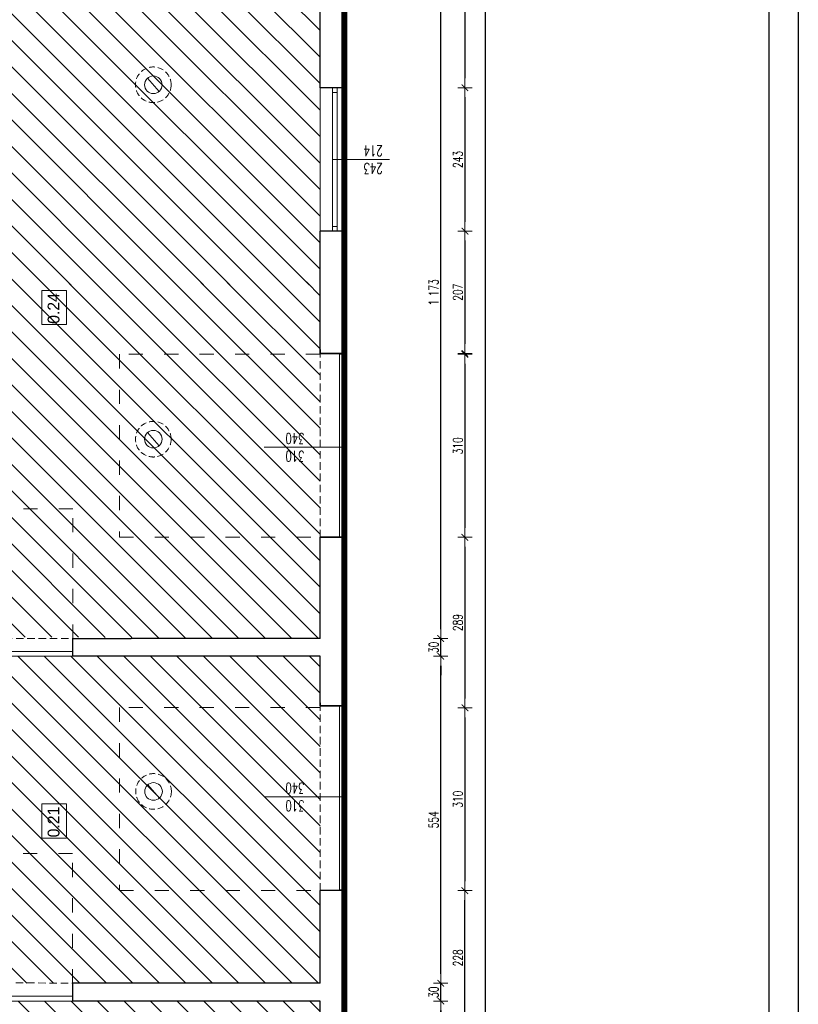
# Model space of a CAD drawing. Header units: millimetres. Extents: x -2948 to 78628, y 64669 to 215420.
# Tile 214 of 256: x 56146 to 57464, y 144101 to 145769. Entities that reach past the tile are written whole.
import ezdxf

# ---------------------------------------------------------------- set-up
doc = ezdxf.new("R2010")
doc.units = ezdxf.units.MM
for name, pattern in [('ACAD_ISO03W100', [30, 12, -18]), ('B0301', [25, 12.5, -6.25, 0, -6.25]), ('DASHED2', [0.375, 0.25, -0.125]), ('HIDDEN', [9.525, 6.35, -3.175])]:
    doc.linetypes.add(name, pattern=pattern)
for name, color, linetype, lineweight in [('-stolarka', 103, 'Continuous', 13), ('1_OPIS_OKNA', 60, 'Continuous', 13), ('kominy', 7, 'Continuous', 9), ('NOWE SCIANY', 3, 'Continuous', 13), ('NOWE WYBURZENIA', 1, 'Continuous', 20), ('OPIS', 2, 'Continuous', 13), ('pomiwszczenia', 95, 'Continuous', 20), ('POMOC', 1, 'Continuous', 13), ('SCIANY', 7, 'Continuous', 30), ('stolarka opis', 60, 'Continuous', 13), ('WYMIAR', 5, 'Continuous', 13), ('ŚCIANY', 7, 'Continuous', 30)]:
    doc.layers.add(name, color=color, linetype=linetype, lineweight=lineweight)
for name, color, linetype in [('_POMOCNICZE', 252, 'Continuous'), ('C--L99b', 1, 'Continuous'), ('FORMATKA', 7, 'Continuous')]:
    doc.layers.add(name, color=color, linetype=linetype)
doc.styles.add('style2', font='romans.shx', dxfattribs={"width": 0.7})
doc.dimstyles.new('100', dxfattribs={"dimscale": 80, "dimtxt": 0.2, "dimasz": 0.2, "dimexe": 1.25, "dimexo": 0.625, "dimgap": 0.05, "dimtad": 1, "dimdec": 0, "dimdsep": 46, "dimlunit": 6, "dimtxsty": 'style2', "dimblk1": 'TICK', "dimblk2": 'TICK', "dimsah": 1, "dimcen": 0.2, "dimse1": 1, "dimse2": 1, "dimclrd": 256, "dimclrt": 2, "dimadec": 0, "dimazin": 0, "dimtfac": 1, "dimtdec": 0, "dimtix": 1, "dimtmove": 1, "dimatfit": 0, "dimldrblk": 'DOTSMALL', "dimfxl": 1, "dimtolj": 1, "dimtzin": 0, "dimarcsym": 0})
pattern_1 = [(135, (659746.15, 586523.536), (-22.4506403, -22.4506403), [])]

# ---------------------------------------------------------------- blocks, each defined once
blk = doc.blocks.new('TICK')
at = {"color": 5}
for p, q in [((-1, 0), (1, 0)), ((0, -0.75), (0, 0.75))]:
    blk.add_line(p, q, dxfattribs=at)
at = {"const_width": 0.1}
blk.add_lwpolyline([(-0.35, -0.35), (0.35, 0.35)], dxfattribs=at)
blk = doc.blocks.new('*D1634')
at = {"layer": 'Defpoints', "color": 0, "ltscale": 2, "transparency": 16777216}
for p in [(56727.6, 145989.7), (56727.6, 145653.7), (56899.5, 145653.7)]:
    blk.add_point(p, dxfattribs=at)
at = {"layer": 'WYMIAR', "lineweight": -2, "ltscale": 2, "transparency": 16777216}
blk.add_line((56899.5, 145973.7), (56899.5, 145669.7), dxfattribs=at)
at = {"layer": 'WYMIAR', "lineweight": -2, "ltscale": 2, "transparency": 16777216, "xscale": 16, "yscale": 16, "zscale": 16}
for p, rotation in [((56899.5, 145989.7), 90), ((56899.5, 145653.7), 270)]:
    blk.add_blockref('TICK', p, dxfattribs=dict(at, rotation=rotation))
at = {"layer": 'WYMIAR', "color": 2, "ltscale": 2, "transparency": 16777216, "insert": (56887.5, 145821.7), "char_height": 16, "attachment_point": 5, "rotation": 90, "style": 'style2'}
blk.add_mtext('\\A1;336', dxfattribs=at)
blk = doc.blocks.new('_DotSmall')
at = {"layer": 'OPIS', "color": 0, "const_width": 0.5}
blk.add_lwpolyline([(-0.0625, 0, 1), (0.0625, 0, 1)], format="xyb", close=True, dxfattribs=at)
blk = doc.blocks.new('*D1635')
at = {"layer": 'Defpoints', "color": 0, "ltscale": 2, "transparency": 16777216}
for p in [(56727.6, 145653.7), (56727.6, 145410.7), (56899.5, 145410.7)]:
    blk.add_point(p, dxfattribs=at)
at = {"layer": 'WYMIAR', "lineweight": -2, "ltscale": 2, "transparency": 16777216}
blk.add_line((56899.5, 145637.7), (56899.5, 145426.7), dxfattribs=at)
at = {"layer": 'WYMIAR', "lineweight": -2, "ltscale": 2, "transparency": 16777216, "xscale": 16, "yscale": 16, "zscale": 16}
for p, rotation in [((56899.5, 145653.7), 90), ((56899.5, 145410.7), 270)]:
    blk.add_blockref('TICK', p, dxfattribs=dict(at, rotation=rotation))
at = {"layer": 'WYMIAR', "color": 2, "ltscale": 2, "transparency": 16777216, "insert": (56887.5, 145532.2), "char_height": 16, "attachment_point": 5, "rotation": 90, "style": 'style2'}
blk.add_mtext('\\A1;243', dxfattribs=at)
blk = doc.blocks.new('*D1636')
at = {"layer": 'Defpoints', "color": 0, "ltscale": 2, "transparency": 16777216}
for p in [(56727.6, 145410.7), (56727.6, 145203.7), (56899.5, 145203.7)]:
    blk.add_point(p, dxfattribs=at)
at = {"layer": 'WYMIAR', "lineweight": -2, "ltscale": 2, "transparency": 16777216}
blk.add_line((56899.5, 145394.7), (56899.5, 145219.7), dxfattribs=at)
at = {"layer": 'WYMIAR', "lineweight": -2, "ltscale": 2, "transparency": 16777216, "xscale": 16, "yscale": 16, "zscale": 16}
for p, rotation in [((56899.5, 145410.7), 90), ((56899.5, 145203.7), 270)]:
    blk.add_blockref('TICK', p, dxfattribs=dict(at, rotation=rotation))
at = {"layer": 'WYMIAR', "color": 2, "ltscale": 2, "transparency": 16777216, "insert": (56887.5, 145307.2), "char_height": 16, "attachment_point": 5, "rotation": 90, "style": 'style2'}
blk.add_mtext('\\A1;207', dxfattribs=at)
blk = doc.blocks.new('*D1637')
at = {"layer": 'Defpoints', "color": 0, "ltscale": 2, "transparency": 16777216}
for p in [(56727.6, 145202.2), (56729, 144892.2), (56899.5, 144892.2)]:
    blk.add_point(p, dxfattribs=at)
at = {"layer": 'WYMIAR', "lineweight": -2, "ltscale": 2, "transparency": 16777216}
blk.add_line((56899.5, 145186.2), (56899.5, 144908.2), dxfattribs=at)
at = {"layer": 'WYMIAR', "lineweight": -2, "ltscale": 2, "transparency": 16777216, "xscale": 16, "yscale": 16, "zscale": 16}
for p, rotation in [((56899.5, 145202.2), 90), ((56899.5, 144892.2), 270)]:
    blk.add_blockref('TICK', p, dxfattribs=dict(at, rotation=rotation))
at = {"layer": 'WYMIAR', "color": 2, "ltscale": 2, "transparency": 16777216, "insert": (56887.5, 145047.2), "char_height": 16, "attachment_point": 5, "rotation": 90, "style": 'style2'}
blk.add_mtext('\\A1;310', dxfattribs=at)
blk = doc.blocks.new('*D1638')
at = {"layer": 'Defpoints', "color": 0, "ltscale": 2, "transparency": 16777216}
for p in [(56727.6, 144892.2), (56735.9, 144603.2), (56899.5, 144603.2)]:
    blk.add_point(p, dxfattribs=at)
at = {"layer": 'WYMIAR', "lineweight": -2, "ltscale": 2, "transparency": 16777216}
blk.add_line((56899.5, 144876.2), (56899.5, 144619.2), dxfattribs=at)
at = {"layer": 'WYMIAR', "lineweight": -2, "ltscale": 2, "transparency": 16777216, "xscale": 16, "yscale": 16, "zscale": 16}
for p, rotation in [((56899.5, 144892.2), 90), ((56899.5, 144603.2), 270)]:
    blk.add_blockref('TICK', p, dxfattribs=dict(at, rotation=rotation))
at = {"layer": 'WYMIAR', "color": 2, "ltscale": 2, "transparency": 16777216, "insert": (56887.5, 144747.7), "char_height": 16, "attachment_point": 5, "rotation": 90, "style": 'style2'}
blk.add_mtext('\\A1;289', dxfattribs=at)
blk = doc.blocks.new('*D1639')
at = {"layer": 'Defpoints', "color": 0, "ltscale": 2, "transparency": 16777216}
for p in [(56735.9, 144603.2), (56735.9, 144293.7), (56899.5, 144293.7)]:
    blk.add_point(p, dxfattribs=at)
at = {"layer": 'WYMIAR', "lineweight": -2, "ltscale": 2, "transparency": 16777216}
blk.add_line((56899.5, 144587.2), (56899.5, 144309.7), dxfattribs=at)
at = {"layer": 'WYMIAR', "lineweight": -2, "ltscale": 2, "transparency": 16777216, "xscale": 16, "yscale": 16, "zscale": 16}
for p, rotation in [((56899.5, 144603.2), 90), ((56899.5, 144293.7), 270)]:
    blk.add_blockref('TICK', p, dxfattribs=dict(at, rotation=rotation))
at = {"layer": 'WYMIAR', "color": 2, "ltscale": 2, "transparency": 16777216, "insert": (56887.5, 144448.5), "char_height": 16, "attachment_point": 5, "rotation": 90, "style": 'style2'}
blk.add_mtext('\\A1;310', dxfattribs=at)
blk = doc.blocks.new('*D1627')
at = {"layer": 'Defpoints', "color": 0, "ltscale": 2, "transparency": 16777216}
for p in [(56735.9, 144293.7), (56899.5, 144293.7), (56735.9, 144066.2)]:
    blk.add_point(p, dxfattribs=at)
at = {"layer": 'WYMIAR', "lineweight": -2, "ltscale": 2, "transparency": 16777216}
blk.add_line((56899.5, 144082.2), (56899.5, 144277.7), dxfattribs=at)
at = {"layer": 'WYMIAR', "lineweight": -2, "ltscale": 2, "transparency": 16777216, "xscale": 16, "yscale": 16, "zscale": 16}
for p, rotation in [((56899.5, 144293.7), 90), ((56899.5, 144066.2), 270)]:
    blk.add_blockref('TICK', p, dxfattribs=dict(at, rotation=rotation))
at = {"layer": 'WYMIAR', "color": 2, "ltscale": 2, "transparency": 16777216, "insert": (56887.5, 144179.9), "char_height": 16, "attachment_point": 5, "rotation": 90, "style": 'style2'}
blk.add_mtext('\\A1;228', dxfattribs=at)
blk = doc.blocks.new('*D1691')
at = {"layer": 'Defpoints', "color": 0, "ltscale": 2, "transparency": 16777216}
for p in [(56722, 147141.7), (56722, 137474.7), (56933.5, 137474.7)]:
    blk.add_point(p, dxfattribs=at)
at = {"layer": 'WYMIAR', "lineweight": -2, "ltscale": 2, "transparency": 16777216}
blk.add_line((56933.5, 147125.7), (56933.5, 137490.7), dxfattribs=at)
at = {"layer": 'WYMIAR', "lineweight": -2, "ltscale": 2, "transparency": 16777216, "xscale": 16, "yscale": 16, "zscale": 16}
for p, rotation in [((56933.5, 147141.7), 90), ((56933.5, 137474.7), 270)]:
    blk.add_blockref('TICK', p, dxfattribs=dict(at, rotation=rotation))
at = {"layer": 'WYMIAR', "color": 2, "ltscale": 2, "transparency": 16777216, "insert": (56921.5, 142308.2), "char_height": 16, "attachment_point": 5, "rotation": 90, "style": 'style2'}
blk.add_mtext('\\A1;9\xa0667', dxfattribs=at)
blk = doc.blocks.new('*D1759')
at = {"layer": 'Defpoints', "color": 0, "ltscale": 2, "transparency": 16777216}
for p in [(56654.3, 144106.7), (56858.5, 144106.7), (56654.3, 142938.7)]:
    blk.add_point(p, dxfattribs=at)
at = {"layer": 'WYMIAR', "lineweight": -2, "ltscale": 2, "transparency": 16777216}
blk.add_line((56858.5, 142954.7), (56858.5, 144090.7), dxfattribs=at)
at = {"layer": 'WYMIAR', "lineweight": -2, "ltscale": 2, "transparency": 16777216, "xscale": 16, "yscale": 16, "zscale": 16}
for p, rotation in [((56858.5, 144106.7), 90), ((56858.5, 142938.7), 270)]:
    blk.add_blockref('TICK', p, dxfattribs=dict(at, rotation=rotation))
at = {"layer": 'WYMIAR', "color": 2, "ltscale": 2, "transparency": 16777216, "insert": (56846.5, 143522.7), "char_height": 16, "attachment_point": 5, "rotation": 90, "style": 'style2'}
blk.add_mtext('\\A1;1\xa0168', dxfattribs=at)
blk = doc.blocks.new('*D1760')
at = {"layer": 'Defpoints', "color": 0, "ltscale": 2, "transparency": 16777216}
for p in [(56654.3, 144136.7), (56858.5, 144136.7), (56654.3, 144106.7)]:
    blk.add_point(p, dxfattribs=at)
at = {"layer": 'WYMIAR', "lineweight": -2, "ltscale": 2, "transparency": 16777216}
for p, q in [((56858.5, 144152.7), (56858.5, 144168.7)), ((56858.5, 144106.7), (56858.5, 144136.7)), ((56858.5, 144090.7), (56858.5, 144074.7))]:
    blk.add_line(p, q, dxfattribs=at)
at = {"layer": 'WYMIAR', "lineweight": -2, "ltscale": 2, "transparency": 16777216, "xscale": 16, "yscale": 16, "zscale": 16}
for p, rotation in [((56858.5, 144136.7), 270), ((56858.5, 144106.7), 90)]:
    blk.add_blockref('TICK', p, dxfattribs=dict(at, rotation=rotation))
at = {"layer": 'WYMIAR', "color": 2, "ltscale": 2, "transparency": 16777216, "insert": (56846.5, 144121.7), "char_height": 16, "attachment_point": 5, "rotation": 90, "style": 'style2'}
blk.add_mtext('\\A1;30', dxfattribs=at)
blk = doc.blocks.new('*D1761')
at = {"layer": 'Defpoints', "color": 0, "ltscale": 2, "transparency": 16777216}
for p in [(56654.3, 144690.7), (56858.5, 144690.7), (56654.3, 144136.7)]:
    blk.add_point(p, dxfattribs=at)
at = {"layer": 'WYMIAR', "lineweight": -2, "ltscale": 2, "transparency": 16777216}
blk.add_line((56858.5, 144152.7), (56858.5, 144674.7), dxfattribs=at)
at = {"layer": 'WYMIAR', "lineweight": -2, "ltscale": 2, "transparency": 16777216, "xscale": 16, "yscale": 16, "zscale": 16}
for p, rotation in [((56858.5, 144690.7), 90), ((56858.5, 144136.7), 270)]:
    blk.add_blockref('TICK', p, dxfattribs=dict(at, rotation=rotation))
at = {"layer": 'WYMIAR', "color": 2, "ltscale": 2, "transparency": 16777216, "insert": (56846.5, 144413.7), "char_height": 16, "attachment_point": 5, "rotation": 90, "style": 'style2'}
blk.add_mtext('\\A1;554', dxfattribs=at)
blk = doc.blocks.new('*D1762')
at = {"layer": 'Defpoints', "color": 0, "ltscale": 2, "transparency": 16777216}
for p in [(56654.3, 144720.7), (56858.5, 144720.7), (56654.3, 144690.7)]:
    blk.add_point(p, dxfattribs=at)
at = {"layer": 'WYMIAR', "lineweight": -2, "ltscale": 2, "transparency": 16777216}
for p, q in [((56858.5, 144736.7), (56858.5, 144752.7)), ((56858.5, 144690.7), (56858.5, 144720.7)), ((56858.5, 144674.7), (56858.5, 144658.7))]:
    blk.add_line(p, q, dxfattribs=at)
at = {"layer": 'WYMIAR', "lineweight": -2, "ltscale": 2, "transparency": 16777216, "xscale": 16, "yscale": 16, "zscale": 16}
for p, rotation in [((56858.5, 144720.7), 270), ((56858.5, 144690.7), 90)]:
    blk.add_blockref('TICK', p, dxfattribs=dict(at, rotation=rotation))
at = {"layer": 'WYMIAR', "color": 2, "ltscale": 2, "transparency": 16777216, "insert": (56846.5, 144705.7), "char_height": 16, "attachment_point": 5, "rotation": 90, "style": 'style2'}
blk.add_mtext('\\A1;30', dxfattribs=at)
blk = doc.blocks.new('*D1763')
at = {"layer": 'Defpoints', "color": 0, "ltscale": 2, "transparency": 16777216}
for p in [(56654.3, 145893.7), (56858.5, 145893.7), (56654.3, 144720.7)]:
    blk.add_point(p, dxfattribs=at)
at = {"layer": 'WYMIAR', "lineweight": -2, "ltscale": 2, "transparency": 16777216}
blk.add_line((56858.5, 144736.7), (56858.5, 145877.7), dxfattribs=at)
at = {"layer": 'WYMIAR', "lineweight": -2, "ltscale": 2, "transparency": 16777216, "xscale": 16, "yscale": 16, "zscale": 16}
for p, rotation in [((56858.5, 145893.7), 90), ((56858.5, 144720.7), 270)]:
    blk.add_blockref('TICK', p, dxfattribs=dict(at, rotation=rotation))
at = {"layer": 'WYMIAR', "color": 2, "ltscale": 2, "transparency": 16777216, "insert": (56846.5, 145307.2), "char_height": 16, "attachment_point": 5, "rotation": 90, "style": 'style2'}
blk.add_mtext('\\A1;1\xa0173', dxfattribs=at)

msp = doc.modelspace()

# ---------------------------------------------------------------- hatches: boundary and pattern name
at = {"layer": '_POMOCNICZE', "lineweight": 13, "true_color": 0x2776bb, "extrusion": (-8.85905e-08, -2.09366e-08, 1)}
h = msp.add_hatch(dxfattribs=at)
h.set_pattern_fill('ANSI31', color=152, scale=10)
h.set_pattern_definition(pattern_1)
h.paths.add_polyline_path([(56654.3, 145893.7), (55786.3, 145893.7), (55786.3, 145318.2), (56654.3, 145320)])
h = msp.add_hatch(dxfattribs=at)
h.set_pattern_fill('ANSI31', color=152, scale=10)
h.set_pattern_definition(pattern_1)
h.paths.add_polyline_path([(56654.3, 145324.9), (55502.3, 145317.7), (55493.3, 144726.7), (56654.3, 144720.7)])
h = msp.add_hatch(dxfattribs=at)
h.set_pattern_fill('ANSI31', color=152, scale=10)
h.set_pattern_definition(pattern_1)
h.paths.add_polyline_path([(56654.3, 144690.7), (55493.4, 144691.4), (55493.3, 144136.7), (56654.3, 144136.7)])
h = msp.add_hatch(dxfattribs=at)
h.set_pattern_fill('ANSI31', color=152, scale=10)
h.set_pattern_definition(pattern_1)
h.paths.add_polyline_path([(56654.3, 144106.7), (55491.4, 144106.7), (55502.3, 143504.6), (56654.3, 143506.2)])

# ---------------------------------------------------------------- linework, layer by layer
at = {"layer": '-stolarka'}
for p, q in [((56675.3, 145653.7), (56675.3, 145410.7)), ((56683.3, 145653.7), (56683.3, 145410.7)), ((56683.3, 145645.7), (56675.3, 145645.7)), ((56683.3, 145418.7), (56675.3, 145418.7))]:
    msp.add_line(p, q, dxfattribs=at)
at = {"layer": '-stolarka', "ltscale": 2}
for points in [[(56687.3, 144892.2), (56687.3, 145202.2), (56695.3, 145202.2), (56695.3, 144892.2)], [(56687.3, 144892.2), (56687.3, 145202.2), (56695.3, 145202.2), (56695.3, 144892.2)], [(56235.8, 144690.7), (55986.4, 144690.7), (55986.4, 144698.7), (56235.8, 144698.7)], [(56687.3, 144295.2), (56687.3, 144606.7), (56695.3, 144606.7), (56695.3, 144295.2)], [(56687.3, 144295.2), (56687.3, 144606.7), (56695.3, 144606.7), (56695.3, 144295.2)], [(56235.8, 144106.7), (55986.4, 144106.7), (55986.4, 144114.7), (56235.8, 144114.7)]]:
    msp.add_lwpolyline(points, close=True, dxfattribs=at)
at = {"layer": '1_OPIS_OKNA'}
msp.add_line((56771.6, 145532.2), (56675.3, 145532.2), dxfattribs=at)
at = {"layer": 'C--L99b', "color": 12, "linetype": 'B0301', "true_color": 0xdb0000, "const_width": 10.4}
msp.add_lwpolyline([(56695.3, 147141.7), (56695.3, 137474.7)], dxfattribs=at)
at = {"layer": 'FORMATKA', "ltscale": 2}
for points in [[(57464, 149583.3), (57464, 137083.3), (54494, 137083.3), (54494, 149583.3)], [(54544, 137133.3), (54544, 149528.4), (57414, 149528.4), (57414, 137133.3)]]:
    msp.add_lwpolyline(points, close=True, dxfattribs=at)
at = {"layer": 'kominy', "ltscale": 2}
for points in [[(56381.6, 145647.6), (56361.9, 145669.8)], [(56381.6, 145047.3), (56361.9, 145069.5)], [(56382.1, 144450.6), (56362.4, 144472.8)]]:
    msp.add_lwpolyline(points, dxfattribs=at)
at = {"layer": 'kominy', "linetype": 'DASHED2', "ltscale": 40}
for centre in [(56371.8, 145658.7), (56371.8, 145058.4), (56372.2, 144461.7)]:
    msp.add_circle(centre, 30.2, dxfattribs=at)
at = {"layer": 'kominy', "ltscale": 2}
for centre in [(56371.8, 145658.7), (56371.8, 145058.4), (56372.2, 144461.7)]:
    msp.add_circle(centre, 14.9, dxfattribs=at)
at = {"layer": 'NOWE SCIANY'}
for p, q in [((56695.3, 145044.7), (56559.7, 145044.7)), ((56695.3, 144452.7), (56559.7, 144452.7))]:
    msp.add_line(p, q, dxfattribs=at)
at = {"layer": 'NOWE SCIANY', "linetype": 'HIDDEN', "ltscale": 2}
for p, q in [((55987, 144720.7), (56235.8, 144720.7)), ((55986.4, 144139.4), (56235.8, 144136.7))]:
    msp.add_line(p, q, dxfattribs=at)
at = {"layer": 'NOWE SCIANY', "ltscale": 2}
msp.add_line((56235.8, 144106.7), (56235.8, 144136.7), dxfattribs=at)
at = {"layer": 'NOWE SCIANY', "linetype": 'ACAD_ISO03W100', "ltscale": 2}
for points in [[(56654.3, 145202.2), (56314.3, 145202.2), (56314.3, 144892.2), (56654.3, 144892.2)], [(56235.8, 144720.7), (56235.8, 144940.7), (55985.8, 144940.7), (55987, 144720.7)], [(56654.3, 144603.7), (56314.3, 144603.7), (56314.3, 144293.7), (56654.3, 144293.7)], [(56235.2, 144136.7), (56235.2, 144356.7), (55985.2, 144356.7), (55986.4, 144136.7)]]:
    msp.add_lwpolyline(points, dxfattribs=at)
at = {"layer": 'NOWE SCIANY'}
for points in [[(56654.3, 145203.7), (56695.3, 145203.7)], [(56691.3, 144892.2), (56654.3, 144892.2)], [(56654.3, 144606.7), (56695.3, 144606.7)]]:
    msp.add_lwpolyline(points, dxfattribs=at)
at = {"layer": 'NOWE SCIANY', "ltscale": 2}
msp.add_lwpolyline([(56687.3, 144295.2), (56687.3, 144606.7), (56695.3, 144606.7), (56695.3, 144295.2)], close=True, dxfattribs=at)
at = {"layer": 'NOWE WYBURZENIA', "linetype": 'HIDDEN', "ltscale": 2}
for p, q in [((56654.3, 144892.2), (56654.3, 145210.2)), ((56654.3, 144293.7), (56654.3, 144611.7))]:
    msp.add_line(p, q, dxfattribs=at)
at = {"layer": 'pomiwszczenia'}
for points in [[(56183.1, 145252.6), (56183.1, 145310.5), (56224.8, 145310.5), (56224.8, 145252.6)], [(56183.1, 144382.7), (56183.1, 144440.6), (56224.8, 144440.6), (56224.8, 144382.7)]]:
    msp.add_lwpolyline(points, close=True, dxfattribs=at)
at = {"layer": 'POMOC'}
for p, q in [((56654.3, 145410.7), (56654.3, 145653.7)), ((56695.3, 145653.7), (56695.3, 145410.7))]:
    msp.add_line(p, q, dxfattribs=at)
at = {"layer": 'SCIANY', "ltscale": 2}
for points in [[(56654.3, 145210.2), (56654.3, 145203.7), (56695.3, 145203.7)], [(56654.3, 144892.2), (56695.3, 144892.2)], [(56334.3, 144690.7), (56235.8, 144690.7), (56235.8, 144720.7), (56334.3, 144720.7)], [(56654.3, 144611.7), (56654.3, 144606.7), (56695.3, 144606.7)], [(56235.8, 144106.7), (56235.8, 144136.7)]]:
    msp.add_lwpolyline(points, dxfattribs=at)
at = {"layer": 'stolarka opis'}
for p, q in [((56695.3, 145044.7), (56559.7, 145044.7)), ((56695.3, 144452.7), (56559.7, 144452.7))]:
    msp.add_line(p, q, dxfattribs=at)
at = {"layer": 'ŚCIANY', "ltscale": 2}
for p, q in [((56695.3, 145653.7), (56695.3, 145989.7)), ((56654.3, 145653.7), (56654.3, 145893.7)), ((56695.3, 145653.7), (56654.3, 145653.7)), ((56654.3, 145203.7), (56654.3, 145410.7)), ((56695.3, 145410.7), (56654.3, 145410.7)), ((56695.3, 145410.7), (56660.3, 145410.7)), ((56695.3, 145203.7), (56695.3, 145410.7)), ((56695.3, 145203.7), (56654.3, 145203.7)), ((56654.3, 144720.7), (56654.3, 144892.2)), ((56695.3, 144892.2), (56654.3, 144892.2)), ((56695.3, 144606.7), (56695.3, 144892.2)), ((56654.3, 144720.7), (56334.3, 144720.7)), ((56654.3, 144690.7), (56334.3, 144690.7)), ((56654.3, 144606.7), (56654.3, 144690.7)), ((56695.3, 144606.7), (56654.3, 144606.7)), ((56654.3, 144136.7), (56654.3, 144293.7)), ((56695.3, 144293.7), (56654.3, 144293.7)), ((56695.3, 144293.7), (56660.3, 144293.7)), ((56695.3, 144067.7), (56695.3, 144293.7)), ((56654.3, 144136.7), (56235.8, 144136.7)), ((56654.3, 144106.7), (56235.8, 144106.7)), ((56654.3, 144067.7), (56654.3, 144106.7))]:
    msp.add_line(p, q, dxfattribs=at)

# ---------------------------------------------------------------- texts
at = {"layer": '1_OPIS_OKNA', "ltscale": 0.2, "insert": (56760.3, 145507.9), "char_height": 18, "width": 280.137, "attachment_point": 1, "rotation": 179.9915, "style": 'style2'}
msp.add_mtext('243\\P214', dxfattribs=at)
at = {"layer": 'NOWE SCIANY', "linetype": 'Continuous', "ltscale": 0.2, "char_height": 18, "width": 280.137, "attachment_point": 1, "rotation": 179.9915, "style": 'style2'}
for insert in [(56627.9, 145020.4), (56627.9, 144428.4)]:
    msp.add_mtext('310\\P340', dxfattribs=dict(at, insert=insert))
at = {"layer": 'pomiwszczenia', "char_height": 20, "attachment_point": 5, "rotation": 90}
for s, width, insert in [('0.24', 0.766, (56203, 145279.8)), ('0.21', 30, (56203, 144409.9))]:
    msp.add_mtext_dynamic_manual_height_columns(s, width=width, gutter_width=4.5, heights=[0], dxfattribs=dict(at, insert=insert))

# ---------------------------------------------------------------- dimensions: what is measured, and where the dimension line sits
at = {"layer": 'WYMIAR', "ltscale": 2}
for base, p1, p2, angle, picture, middle in [((56933.5, 137474.7), (56722, 147141.7), (56722, 137474.7), 90, '*D1691', (56921.5, 142308.2)), ((56899.5, 145653.7), (56727.6, 145989.7), (56727.6, 145653.7), 90, '*D1634', (56887.5, 145821.7)), ((56858.5, 145893.7), (56654.3, 144720.7), (56654.3, 145893.7), 90, '*D1763', (56846.5, 145307.2)), ((56899.5, 145410.7), (56727.6, 145653.7), (56727.6, 145410.7), 90, '*D1635', (56887.5, 145532.2)), ((56899.5, 145203.7), (56727.6, 145410.7), (56727.6, 145203.7), 90, '*D1636', (56887.5, 145307.2)), ((56899.5, 144892.2), (56727.6, 145202.2), (56729, 144892.2), 90, '*D1637', (56887.5, 145047.2)), ((56899.5, 144603.2), (56727.6, 144892.2), (56735.9, 144603.2), 90, '*D1638', (56887.5, 144747.7)), ((56858.5, 144720.7), (56654.3, 144690.7), (56654.3, 144720.7), 90, '*D1762', (56846.5, 144705.7)), ((56858.5, 144690.7), (56654.3, 144136.7), (56654.3, 144690.7), 90, '*D1761', (56846.5, 144413.7)), ((56899.5098, 144293.6658), (56735.9392, 144603.2353), (56735.9392, 144293.6658), 90, '*D1639', (56887.5098, 144448.4505)), ((56899.509775, 144293.6657597), (56735.939172, 144066.1657597), (56735.939172, 144293.6657597), 270, '*D1627', (56887.509775, 144179.9157597)), ((56858.5, 144136.7), (56654.3, 144106.7), (56654.3, 144136.7), 90, '*D1760', (56846.5, 144121.7)), ((56858.5, 144106.7), (56654.3, 142938.7), (56654.3, 144106.7), 90, '*D1759', (56846.5, 143522.7))]:
    dim = msp.add_linear_dim(base=base, p1=p1, p2=p2, angle=angle, dimstyle='100', dxfattribs=at)
    dim.commit()
    dim.dimension.update_dxf_attribs({"geometry": picture, "text_midpoint": middle})

doc.saveas('drawing.dxf')
